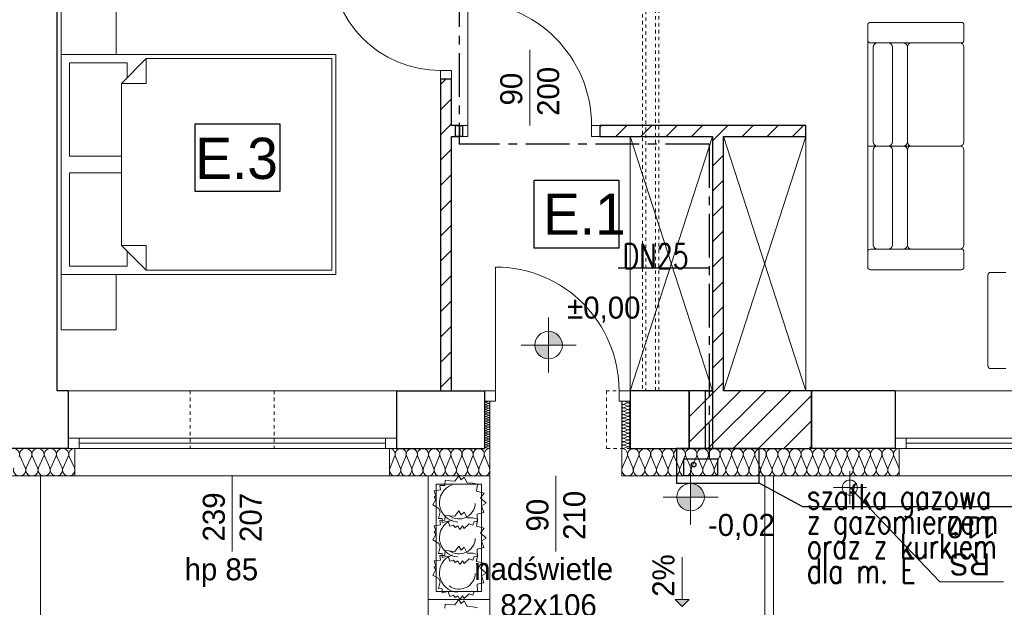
# Model space of a CAD drawing. Extents: x -220425 to -32551, y -64521 to 77206.
# Tile 19 of 59: x -181694 to -174528, y -11171 to -6896. Entities that reach past the tile are written whole.
import ezdxf
from ezdxf.lldxf.tags import DXFTag

# ---------------------------------------------------------------- set-up
doc = ezdxf.new("R2010")
doc.units = 0
doc.header["$MEASUREMENT"] = 0
doc.linetypes.add('Hidden Line', pattern=[50, 25, -25])
doc.linetypes.add('MITTE', pattern=[50.8, 31.75, -6.35, 6.35, -6.35])
for name, color, linetype in [('#op-kan-san', 3, 'Continuous'), ('#opisy', 252, 'Continuous'), ('_MK_opis gazu', 3, 'Continuous'), ('Drzwi ArchiCAD', 7, 'Continuous'), ('gaz', 2, 'Continuous')]:
    doc.layers.add(name, color=color, linetype=linetype)
for name, color, linetype, lineweight, true_color in [('Arch drzwi_Nr_Pióra__4', 7, 'Continuous', 9, 0x029e21), ('Arch ocieplenie_Nr_Pióra__22', 7, 'Continuous', 9, 0x7f7f7f), ('Arch okna_Nr_Pióra__4', 7, 'Continuous', 9, 0x029e21), ('Arch wyposarzenie_Nr_Pióra__4', 7, 'Continuous', 9, 0x029e21), ('Arch wyposazenie_Nr_Pióra__9', 7, 'Continuous', 13, 0x3dad99)]:
    doc.layers.add(name, color=color, linetype=linetype, lineweight=lineweight, true_color=true_color)
for name, color, linetype, lineweight in [('Arch opisy_Nr_Pióra__21', 7, 'Continuous', 9), ('Arch rynny_Nr_Pióra__21', 7, 'Continuous', 9), ('Arch schody_Nr_Pióra__21', 7, 'Continuous', 9), ('arch spadki_Nr_Pióra__21', 7, 'Continuous', 9), ('Arch wyburzenia_Nr_Pióra__46', 5, 'Continuous', 13), ('Arch ściany nośne_Nr_Pióra__21', 7, 'Continuous', 9), ('Arch ściany nośne_Nr_Pióra__27', 7, 'Continuous', 30), ('Drzwi ArchiCAD_Nr_Pióra__27', 7, 'Continuous', 30), ('Drzwi ArchiCAD_Nr_Pióra__5', 7, 'Continuous', 13), ('INWENT RZĘDNE_Nr_Pióra__21', 7, 'Continuous', 9), ('INWENT.ŚCIANY_Nr_Pióra__1', 7, 'Continuous', 25), ('INWENT.ŚCIANY_Nr_Pióra__101', 8, 'Continuous', 13), ('IS_Zimna_woda', 5, 'SOLID', 30)]:
    doc.layers.add(name, color=color, linetype=linetype, lineweight=lineweight)
doc.styles.add('GENERATED_STYLE_2', font='txt')
doc.styles.add('GENERATED_STYLE_4', font='txt')
doc.styles.add('GENERATED_STYLE_6', font='txt')
doc.styles.add('ROMANS', font='romans.shx', dxfattribs={"width": 0.85, "height": 0.11})
tags = doc.linetypes.add('SOLID', pattern=[10, 10, 0]).pattern_tags.tags
tags[6:7] = [DXFTag(74, 4), DXFTag(75, 0), DXFTag(340, '0'), DXFTag(46, 0.0), DXFTag(50, 0.0), DXFTag(44, 0.0), DXFTag(45, 0.0)]
tags[4:5] = [DXFTag(74, 4), DXFTag(75, 0), DXFTag(340, '0'), DXFTag(46, 0.0), DXFTag(50, 0.0), DXFTag(44, 0.0), DXFTag(45, 0.0)]
pattern_1 = [(45, (197252.38, 10015.15), (-91.92388, 91.92388), [])]

# ---------------------------------------------------------------- blocks, each defined once
blk = doc.blocks.new('A$C68B6B573')
at = {"layer": 'Arch schody_Nr_Pióra__21', "linetype": 'Continuous'}
blk.add_hatch(color=252, dxfattribs=at).paths.add_polyline_path([(20379.3, -1150), (20329.3, -1100), (20429.3, -1100)], flags=0)
at = {"layer": 'Arch ściany nośne_Nr_Pióra__21', "linetype": 'Continuous'}
h = blk.add_hatch(dxfattribs=at)
h.set_pattern_fill('Common_Brick', color=252, style=0, pattern_type=2)
h.set_pattern_definition(pattern_1)
h.paths.add_polyline_path([(18620, 2690), (18620, 420), (18700, 420), (18700, 2690)], flags=0)
h = blk.add_hatch(dxfattribs=at)
h.set_pattern_fill('Common_Brick', color=252, style=0, pattern_type=2)
h.set_pattern_definition(pattern_1)
h.paths.add_polyline_path([(18700, 2270), (18760, 2270), (18760, 2350), (18700, 2350)], flags=0)
h = blk.add_hatch(dxfattribs=at)
h.set_pattern_fill('Common_Brick', color=252, style=0, pattern_type=2)
h.set_pattern_definition(pattern_1)
h.paths.add_polyline_path([(21280, 2350), (19780, 2350), (19780, 2270), (21280, 2270)], flags=0)
h = blk.add_hatch(dxfattribs=at)
h.set_pattern_fill('Common_Brick', color=252, style=0, pattern_type=2)
h.set_pattern_definition(pattern_1)
h.paths.add_polyline_path([(20680, 420), (20680, 2270), (20600, 2270), (20600, 420)], flags=0)
h = blk.add_hatch(dxfattribs=at)
h.set_pattern_fill('Common_Brick', color=252, style=0, pattern_type=2)
h.set_pattern_definition(pattern_1)
h.paths.add_polyline_path([(21320, 420), (20430, 420), (20430, 0), (21320, 0)], flags=0)
at = {"layer": 'INWENT RZĘDNE_Nr_Pióra__21', "linetype": 'Continuous'}
for points in [[(19407.5, 752.2), (19507.5, 752.2), (19499.9, 790.5), (19478.3, 822.9), (19445.8, 844.6), (19407.5, 852.2)], [(19407.5, 752.2), (19307.5, 752.2), (19315.2, 713.9), (19336.8, 681.5), (19369.3, 659.8), (19407.5, 652.2)], [(20440.9, -354.5), (20540.9, -354.5), (20533.3, -316.2), (20511.6, -283.8), (20479.2, -262.1), (20440.9, -254.5)], [(20440.9, -354.5), (20340.9, -354.5), (20348.5, -392.8), (20370.2, -425.2), (20402.6, -446.9), (20440.9, -454.5)]]:
    blk.add_hatch(color=252, dxfattribs=at).paths.add_polyline_path(points, flags=0)
at = {"color": 252}
for p, q in [((16835, 1868.5), (16835, 2362.6)), ((16835, 2362.6), (17450.6, 2362.6)), ((17450.6, 2362.6), (17450.6, 1868.5)), ((19302, 1457.3), (19302, 1951.5)), ((19302, 1951.5), (19917.6, 1951.5)), ((19917.6, 1951.5), (19917.6, 1457.3)), ((17450.6, 1868.5), (16835, 1868.5)), ((19917.6, 1457.3), (19302, 1457.3))]:
    blk.add_line(p, q, dxfattribs=at)
at = {"layer": 'Arch ocieplenie_Nr_Pióra__22', "color": 252, "linetype": 'Continuous'}
for p, q in [((18968.1, 344.3), (18951.9, 337.1)), ((18951.9, 335.7), (18968.1, 328.5)), ((18968.1, 327), (18951.9, 319.8)), ((18951.9, 318.4), (18968.1, 311.2)), ((18968.1, 309.8), (18951.9, 302.6)), ((18951.9, 301.2), (18968.1, 294)), ((18968.1, 292.5), (18951.9, 285.3)), ((19957.9, 344), (19982.1, 333.7)), ((19982.1, 331.6), (19957.9, 321.4)), ((19957.9, 319.3), (19982.1, 309.1)), ((19982.1, 307), (19957.9, 296.8)), ((19957.9, 294.7), (19982.1, 284.4)), ((18951.9, 283.9), (18968.1, 276.7)), ((18968.1, 275.3), (18951.9, 268.1)), ((18951.9, 266.7), (18968.1, 259.5)), ((18968.1, 258), (18951.9, 250.9)), ((18951.9, 249.4), (18968.1, 242.2)), ((18968.1, 240.8), (18951.9, 233.6)), ((18951.9, 232.2), (18968.1, 225)), ((18968.1, 223.5), (18951.9, 216.4)), ((19982.1, 282.4), (19957.9, 272.1)), ((19957.9, 270), (19982.1, 259.8)), ((19982.1, 257.7), (19957.9, 247.5)), ((19957.9, 245.4), (19982.1, 235.1)), ((19982.1, 233.1), (19957.9, 222.8)), ((19957.9, 220.8), (19982.1, 210.5)), ((18951.9, 214.9), (18968.1, 207.7)), ((18968.1, 206.3), (18951.9, 199.1)), ((18951.9, 197.7), (18968.1, 190.5)), ((18968.1, 189), (18951.9, 181.9)), ((18951.9, 180.4), (18968.1, 173.2)), ((18968.1, 171.8), (18951.9, 164.6)), ((18951.9, 163.2), (18968.1, 156)), ((18968.1, 154.5), (18951.9, 147.4)), ((18951.9, 145.9), (18968.1, 138.7)), ((19982.1, 208.4), (19957.9, 198.2)), ((19957.9, 196.1), (19982.1, 185.9)), ((19982.1, 183.8), (19957.9, 173.5)), ((19957.9, 171.5), (19982.1, 161.2)), ((19982.1, 159.1), (19957.9, 148.9)), ((19957.9, 146.8), (19982.1, 136.6)), ((18968.1, 137.3), (18951.9, 130.1)), ((18951.9, 128.7), (18968.1, 121.5)), ((18968.1, 120), (18951.9, 112.9)), ((18951.9, 111.4), (18968.1, 104.2)), ((18968.1, 102.8), (18951.9, 95.6)), ((18951.9, 94.2), (18968.1, 87)), ((18968.1, 85.5), (18951.9, 78.4)), ((18951.9, 76.9), (18968.1, 69.7)), ((19982.1, 134.5), (19957.9, 124.3)), ((19957.9, 122.2), (19982.1, 111.9)), ((19982.1, 109.9), (19957.9, 99.6)), ((19957.9, 97.5), (19982.1, 87.3)), ((19982.1, 85.2), (19957.9, 75)), ((19957.9, 72.9), (19982.1, 62.6)), ((18968.1, 68.3), (18951.9, 61.1)), ((18951.9, 59.7), (18968.1, 52.5)), ((18968.1, 51), (18951.9, 43.9)), ((18951.9, 42.4), (18968.1, 35.2)), ((18968.1, 33.8), (18951.9, 26.6)), ((18951.9, 25.2), (18968.1, 18)), ((18968.1, 16.5), (18951.9, 9.4)), ((18951.9, 7.9), (18968.1, 0.7)), ((19982.1, 60.6), (19957.9, 50.3)), ((19957.9, 48.3), (19982.1, 38)), ((19982.1, 35.9), (19957.9, 25.7)), ((19957.9, 23.6), (19982.1, 13.4)), ((19982.1, 11.3), (19957.9, 1)), ((15561.6, -59.6), (15598.7, -140.4)), ((15606.3, -140.4), (15643.4, -59.6)), ((15650.9, -59.6), (15688.1, -140.4)), ((15695.6, -140.4), (15732.8, -59.6)), ((15740.3, -59.6), (15777.5, -140.4)), ((15785, -140.4), (15822.2, -59.6)), ((15829.7, -59.6), (15866.9, -140.4)), ((15874.4, -140.4), (15911.6, -59.6)), ((15919.1, -59.6), (15956.2, -140.4)), ((18253.4, -140.4), (18287.1, -59.6)), ((18294, -59.6), (18327.7, -140.4)), ((18334.5, -140.4), (18368.3, -59.6)), ((18375.1, -59.6), (18408.8, -140.4)), ((18415.6, -140.4), (18449.4, -59.6)), ((18456.2, -59.6), (18489.9, -140.4)), ((18496.7, -140.4), (18530.5, -59.6)), ((18537.3, -59.6), (18571, -140.4)), ((18577.9, -140.4), (18611.6, -59.6)), ((18618.4, -59.6), (18652.1, -140.4)), ((18659, -140.4), (18692.7, -59.6)), ((18699.5, -59.6), (18733.3, -140.4)), ((18740.1, -140.4), (18773.8, -59.6)), ((18780.6, -59.6), (18814.4, -140.4)), ((18821.2, -140.4), (18854.9, -59.6)), ((18861.7, -59.6), (18895.5, -140.4)), ((18902.3, -140.4), (18936, -59.6)), ((18942.8, -59.6), (18976.6, -140.4)), ((19943.5, -140.4), (19978.5, -59.6)), ((19985.6, -59.6), (20020.6, -140.4)), ((20027.7, -140.4), (20062.7, -59.6)), ((20069.8, -59.6), (20104.8, -140.4)), ((20111.9, -140.4), (20146.9, -59.6)), ((20154, -59.6), (20189, -140.4)), ((20196, -140.4), (20231, -59.6)), ((20238.1, -59.6), (20273.1, -140.4)), ((20280.2, -140.4), (20315.2, -59.6)), ((20322.3, -59.6), (20357.3, -140.4)), ((20364.4, -140.4), (20399.4, -59.6)), ((20406.5, -59.6), (20441.5, -140.4)), ((20448.5, -140.4), (20483.5, -59.6)), ((20490.6, -59.6), (20525.6, -140.4)), ((20532.7, -140.4), (20567.7, -59.6)), ((20574.8, -59.6), (20609.8, -140.4)), ((20616.9, -140.4), (20651.9, -59.6)), ((20659, -59.6), (20694, -140.4)), ((20701, -140.4), (20736, -59.6)), ((20743.1, -59.6), (20778.1, -140.4)), ((20785.2, -140.4), (20820.2, -59.6)), ((20827.3, -59.6), (20862.3, -140.4)), ((20869.4, -140.4), (20904.4, -59.6)), ((20911.5, -59.6), (20946.5, -140.4)), ((20953.5, -140.4), (20988.5, -59.6)), ((20995.6, -59.6), (21030.6, -140.4)), ((21037.7, -140.4), (21072.7, -59.6)), ((21079.8, -59.6), (21114.8, -140.4)), ((21121.9, -140.4), (21156.9, -59.6)), ((21164, -59.6), (21199, -140.4)), ((21206, -140.4), (21241, -59.6)), ((21248.1, -59.6), (21283.1, -140.4)), ((21290.2, -140.4), (21325.2, -59.6)), ((21332.3, -59.6), (21367.3, -140.4)), ((21374.4, -140.4), (21409.4, -59.6)), ((21416.5, -59.6), (21451.5, -140.4)), ((21458.5, -140.4), (21493.5, -59.6)), ((21500.6, -59.6), (21535.6, -140.4)), ((21542.7, -140.4), (21577.7, -59.6)), ((21584.8, -59.6), (21619.8, -140.4)), ((21626.9, -140.4), (21661.9, -59.6)), ((21669, -59.6), (21704, -140.4)), ((21711, -140.4), (21746, -59.6)), ((21753.1, -59.6), (21788.1, -140.4)), ((21795.2, -140.4), (21830.2, -59.6)), ((21837.3, -59.6), (21872.3, -140.4)), ((21879.4, -140.4), (21914.4, -59.6)), ((21921.5, -59.6), (21956.5, -140.4))]:
    blk.add_line(p, q, dxfattribs=at)
for centre, major_axis, ratio, start_param, end_param in [((18948.5, 327.8), (0, -8.62), 0.98635, 2.7288, 6.695979), ((18948.5, 310.5), (0, -8.62), 0.98635, 2.7288, 6.695979), ((18948.5, 293.3), (0, -8.62), 0.98635, 2.7288, 6.695979), ((18948.5, 345), (0, -8.62), 0.98635, 4.712389, 6.695979), ((18971.5, 336.4), (0, -8.62), 0.98635, 5.870392, 9.837571), ((18971.5, 319.1), (0, -8.62), 0.98635, 5.870392, 9.837571), ((18971.5, 301.9), (0, -8.62), 0.98635, 5.870392, 9.837571), ((18971.5, 284.6), (0, -8.62), 0.98635, 5.870392, 9.837571), ((19952.8, 332.7), (12.8, 0), 0.965572, 1.158003, 5.125183), ((19952.8, 308), (12.8, 0), 0.965572, 1.158003, 5.125183), ((19952.8, 283.4), (12.8, 0), 0.965572, 1.158003, 5.125183), ((19987.2, 345), (12.8, 0), 0.965572, 4.299596, 6.283185), ((19987.2, 320.4), (12.8, 0), 0.965572, 4.299595, 8.266774), ((19987.2, 295.7), (12.8, 0), 0.965572, 4.299595, 8.266774), ((18948.5, 276), (0, -8.62), 0.98635, 2.7288, 6.695979), ((18948.5, 258.8), (0, -8.62), 0.98635, 2.7288, 6.695979), ((18948.5, 241.5), (0, -8.62), 0.98635, 2.7288, 6.695979), ((18948.5, 224.3), (0, -8.62), 0.98635, 2.7288, 6.695979), ((18948.5, 207), (0, -8.62), 0.98635, 2.7288, 6.695979), ((18971.5, 267.4), (0, -8.62), 0.98635, 5.870392, 9.837571), ((18971.5, 250.1), (0, -8.62), 0.98635, 5.870392, 9.837571), ((18971.5, 232.9), (0, -8.62), 0.98635, 5.870392, 9.837571), ((18971.5, 215.6), (0, -8.62), 0.98635, 5.870392, 9.837571), ((19952.8, 258.8), (12.8, 0), 0.965572, 1.158003, 5.125183), ((19952.8, 234.1), (12.8, 0), 0.965572, 1.158003, 5.125183), ((19952.8, 209.5), (12.8, 0), 0.965572, 1.158003, 5.125183), ((19987.2, 271.1), (12.8, 0), 0.965572, 4.299595, 8.266774), ((19987.2, 246.4), (12.8, 0), 0.965572, 4.299595, 8.266774), ((19987.2, 221.8), (12.8, 0), 0.965572, 4.299595, 8.266774), ((18948.5, 189.8), (0, -8.62), 0.98635, 2.7288, 6.695979), ((18948.5, 172.5), (0, -8.62), 0.98635, 2.7288, 6.695979), ((18948.5, 155.3), (0, -8.62), 0.98635, 2.7288, 6.695979), ((18948.5, 138), (0, -8.62), 0.98635, 2.7288, 6.695979), ((18971.5, 198.4), (0, -8.62), 0.98635, 5.870392, 9.837571), ((18971.5, 181.1), (0, -8.62), 0.98635, 5.870392, 9.837571), ((18971.5, 163.9), (0, -8.62), 0.98635, 5.870392, 9.837571), ((18971.5, 146.6), (0, -8.62), 0.98635, 5.870392, 9.837571), ((19952.8, 184.8), (12.8, 0), 0.965572, 1.158003, 5.125183), ((19952.8, 160.2), (12.8, 0), 0.965572, 1.158003, 5.125183), ((19952.8, 135.5), (12.8, 0), 0.965572, 1.158003, 5.125183), ((19987.2, 197.1), (12.8, 0), 0.965572, 4.299595, 8.266774), ((19987.2, 172.5), (12.8, 0), 0.965572, 4.299595, 8.266774), ((19987.2, 147.9), (12.8, 0), 0.965572, 4.299595, 8.266774), ((18948.5, 120.8), (0, -8.62), 0.98635, 2.7288, 6.695979), ((18948.5, 103.5), (0, -8.62), 0.98635, 2.7288, 6.695979), ((18948.5, 86.3), (0, -8.62), 0.98635, 2.7288, 6.695979), ((18948.5, 69), (0, -8.62), 0.98635, 2.7288, 6.695979), ((18971.5, 129.4), (0, -8.62), 0.98635, 5.870392, 9.837571), ((18971.5, 112.1), (0, -8.62), 0.98635, 5.870392, 9.837571), ((18971.5, 94.9), (0, -8.62), 0.98635, 5.870392, 9.837571), ((18971.5, 77.6), (0, -8.62), 0.98635, 5.870392, 9.837571), ((19952.8, 110.9), (12.8, 0), 0.965572, 1.158003, 5.125183), ((19952.8, 86.3), (12.8, 0), 0.965572, 1.158003, 5.125183), ((19952.8, 61.6), (12.8, 0), 0.965572, 1.158003, 5.125183), ((19987.2, 123.2), (12.8, 0), 0.965572, 4.299595, 8.266774), ((19987.2, 98.6), (12.8, 0), 0.965572, 4.299595, 8.266774), ((19987.2, 73.9), (12.8, 0), 0.965572, 4.299595, 8.266774), ((15513.1, -42.5), (44.7, 0), 0.951846, 5.870392, 9.837571), ((15602.5, -42.5), (44.7, 0), 0.951846, 5.870392, 9.837571), ((15691.9, -42.5), (44.7, 0), 0.951846, 5.870392, 9.837571), ((15781.2, -42.5), (44.7, 0), 0.951846, 5.870392, 9.837571), ((15870.6, -42.5), (44.7, 0), 0.951846, 5.870392, 9.837571), ((18250, -42.5), (0, 42.5), 0.953449, 4.299596, 6.283185), ((18331.1, -42.5), (0, 42.5), 0.953449, 4.299595, 8.266774), ((18412.2, -42.5), (0, 42.5), 0.953449, 4.299595, 8.266774), ((18493.3, -42.5), (0, 42.5), 0.953449, 4.299595, 8.266774), ((18574.4, -42.5), (0, 42.5), 0.953449, 4.299595, 8.266774), ((18655.6, -42.5), (0, 42.5), 0.953449, 4.299595, 8.266774), ((18736.7, -42.5), (0, 42.5), 0.953449, 4.299595, 8.266774), ((18817.8, -42.5), (0, 42.5), 0.953449, 4.299595, 8.266774), ((18898.9, -42.5), (0, 42.5), 0.953449, 4.299595, 8.266774), ((18948.5, 51.8), (0, -8.62), 0.98635, 2.7288, 6.695979), ((18948.5, 34.5), (0, -8.62), 0.98635, 2.7288, 6.695979), ((18948.5, 17.3), (0, -8.62), 0.98635, 2.7288, 6.695979), ((18948.5, 0), (0, -8.62), 0.98635, 2.7288, 4.712389), ((18971.5, 60.4), (0, -8.62), 0.98635, 5.870392, 9.837571), ((18971.5, 43.1), (0, -8.62), 0.98635, 5.870392, 9.837571), ((18971.5, 25.9), (0, -8.62), 0.98635, 5.870392, 9.837571), ((18971.5, 8.6), (0, -8.62), 0.98635, 5.870392, 9.837571), ((19952.8, 37), (12.8, 0), 0.965572, 1.158003, 5.125183), ((19952.8, 12.3), (12.8, 0), 0.965572, 1.158003, 5.125183), ((19940, -42.5), (0, 42.5), 0.989367, 4.299596, 6.283185), ((20024.2, -42.5), (0, 42.5), 0.989367, 4.299595, 8.266774), ((19987.2, 49.3), (12.8, 0), 0.965572, 4.299595, 8.266774), ((19987.2, 24.6), (12.8, 0), 0.965572, 4.299595, 8.266774), ((19987.2, 0), (12.8, 0), 0.965572, 0, 1.983589), ((20108.3, -42.5), (0, 42.5), 0.989367, 4.299595, 8.266774), ((20192.5, -42.5), (0, 42.5), 0.989367, 4.299595, 8.266774), ((20276.7, -42.5), (0, 42.5), 0.989367, 4.299595, 8.266774), ((20360.8, -42.5), (0, 42.5), 0.989367, 4.299595, 8.266774), ((20445, -42.5), (0, 42.5), 0.989367, 4.299595, 8.266774), ((20529.2, -42.5), (0, 42.5), 0.989367, 4.299595, 8.266774), ((20613.3, -42.5), (0, 42.5), 0.989367, 4.299595, 8.266774), ((20697.5, -42.5), (0, 42.5), 0.989367, 4.299595, 8.266774), ((20781.7, -42.5), (0, 42.5), 0.989367, 4.299595, 8.266774), ((20865.8, -42.5), (0, 42.5), 0.989367, 4.299595, 8.266774), ((20950, -42.5), (0, 42.5), 0.989367, 4.299595, 8.266774), ((21034.2, -42.5), (0, 42.5), 0.989367, 4.299595, 8.266774), ((21118.3, -42.5), (0, 42.5), 0.989367, 4.299595, 8.266774), ((21202.5, -42.5), (0, 42.5), 0.989367, 4.299595, 8.266774), ((21286.7, -42.5), (0, 42.5), 0.989367, 4.299595, 8.266774), ((21370.8, -42.5), (0, 42.5), 0.989367, 4.299595, 8.266774), ((21455, -42.5), (0, 42.5), 0.989367, 4.299595, 8.266774), ((21539.2, -42.5), (0, 42.5), 0.989367, 4.299595, 8.266774), ((21623.3, -42.5), (0, 42.5), 0.989367, 4.299595, 8.266774), ((21707.5, -42.5), (0, 42.5), 0.989367, 4.299595, 8.266774), ((21791.7, -42.5), (0, 42.5), 0.989367, 4.299595, 8.266774), ((21875.8, -42.5), (0, 42.5), 0.989367, 4.299595, 8.266774), ((15960, -42.5), (44.7, 0), 0.951846, 1.570796, 3.554385), ((18980, -42.5), (0, 42.5), 0.953449, 0, 1.983589), ((21960, -42.5), (0, 42.5), 0.989367, 0, 1.983589), ((15557.8, -157.5), (44.7, 0), 0.951846, 2.728799, 6.695979), ((15647.2, -157.5), (44.7, 0), 0.951846, 2.728799, 6.695979), ((15736.6, -157.5), (44.7, 0), 0.951846, 2.728799, 6.695979), ((15825.9, -157.5), (44.7, 0), 0.951846, 2.728799, 6.695979), ((15915.3, -157.5), (44.7, 0), 0.951846, 2.728799, 6.695979), ((18290.6, -157.5), (0, 42.5), 0.953449, 1.158003, 5.125183), ((18371.7, -157.5), (0, 42.5), 0.953449, 1.158003, 5.125183), ((18452.8, -157.5), (0, 42.5), 0.953449, 1.158003, 5.125183), ((18533.9, -157.5), (0, 42.5), 0.953449, 1.158003, 5.125183), ((18615, -157.5), (0, 42.5), 0.953449, 1.158003, 5.125183), ((18696.1, -157.5), (0, 42.5), 0.953449, 1.158003, 5.125183), ((18777.2, -157.5), (0, 42.5), 0.953449, 1.158003, 5.125183), ((18858.3, -157.5), (0, 42.5), 0.953449, 1.158003, 5.125183), ((18939.4, -157.5), (0, 42.5), 0.953449, 1.158003, 5.125183), ((19982.1, -157.5), (0, 42.5), 0.989367, 1.158003, 5.125183), ((20066.2, -157.5), (0, 42.5), 0.989367, 1.158003, 5.125183), ((20150.4, -157.5), (0, 42.5), 0.989367, 1.158003, 5.125183), ((20234.6, -157.5), (0, 42.5), 0.989367, 1.158003, 5.125183), ((20318.7, -157.5), (0, 42.5), 0.989367, 1.158003, 5.125183), ((20402.9, -157.5), (0, 42.5), 0.989367, 1.158003, 5.125183), ((20487.1, -157.5), (0, 42.5), 0.989367, 1.158003, 5.125183), ((20571.2, -157.5), (0, 42.5), 0.989367, 1.158003, 5.125183), ((20655.4, -157.5), (0, 42.5), 0.989367, 1.158003, 5.125183), ((20739.6, -157.5), (0, 42.5), 0.989367, 1.158003, 5.125183), ((20823.7, -157.5), (0, 42.5), 0.989367, 1.158003, 5.125183), ((20907.9, -157.5), (0, 42.5), 0.989367, 1.158003, 5.125183), ((20992.1, -157.5), (0, 42.5), 0.989367, 1.158003, 5.125183), ((21076.2, -157.5), (0, 42.5), 0.989367, 1.158003, 5.125183), ((21160.4, -157.5), (0, 42.5), 0.989367, 1.158003, 5.125183), ((21244.6, -157.5), (0, 42.5), 0.989367, 1.158003, 5.125183), ((21328.7, -157.5), (0, 42.5), 0.989367, 1.158003, 5.125183), ((21412.9, -157.5), (0, 42.5), 0.989367, 1.158003, 5.125183), ((21497.1, -157.5), (0, 42.5), 0.989367, 1.158003, 5.125183), ((21581.2, -157.5), (0, 42.5), 0.989367, 1.158003, 5.125183), ((21665.4, -157.5), (0, 42.5), 0.989367, 1.158003, 5.125183), ((21749.6, -157.5), (0, 42.5), 0.989367, 1.158003, 5.125183), ((21833.7, -157.5), (0, 42.5), 0.989367, 1.158003, 5.125183), ((21917.9, -157.5), (0, 42.5), 0.989367, 1.158003, 5.125183)]:
    blk.add_ellipse(centre, major_axis=major_axis, ratio=ratio, start_param=start_param, end_param=end_param, dxfattribs=at)
at = {"layer": 'Arch okna_Nr_Pióra__4', "color": 252, "linetype": 'Continuous'}
for p, q in [((19270, 2350), (19270, 2900)), ((19020, 420), (19020, 1320)), ((15910, 420), (18300, 420)), ((18940, 420), (19020, 420)), ((19020, 420), (19020, 345)), ((19920, 420), (20000, 420)), ((19920, 420), (19920, 345)), ((21910, 420), (24330, 420)), ((18940, 345), (19020, 345)), ((19920, 345), (20000, 345)), ((15910, 75), (18300, 75)), ((15990, 75), (15990, 0)), ((18220, 75), (18220, 0)), ((21930, 75), (24310, 75)), ((22010, 75), (22010, 0)), ((15910, 0), (18300, 0)), ((15990, 37.5), (18220, 37.5)), ((21930, 0), (24310, 0)), ((22010, 37.5), (24210, 37.5)), ((15960, -200), (18250, -200)), ((17105, -200), (17105, -750)), ((19460, -200), (19460, -750)), ((21960, -200), (24280, -200))]:
    blk.add_line(p, q, dxfattribs=at)
blk.add_arc((19020, 420), 900, 0, 90, dxfattribs=at)
at = {"layer": 'Arch opisy_Nr_Pióra__21', "color": 252, "linetype": 'Continuous'}
for p, q in [((16835, 1868.5), (16835, 2362.6)), ((16835, 2362.6), (17450.6, 2362.6)), ((17450.6, 2362.6), (17450.6, 1868.5)), ((19302, 1457.3), (19302, 1951.5)), ((19302, 1951.5), (19917.6, 1951.5)), ((19917.6, 1951.5), (19917.6, 1457.3)), ((17450.6, 1868.5), (16835, 1868.5)), ((19917.6, 1457.3), (19302, 1457.3))]:
    blk.add_line(p, q, dxfattribs=at)
at = {"layer": 'Arch rynny_Nr_Pióra__21', "color": 252, "linetype": 'Continuous'}
for p, q in [((21600, -165), (21600, -405)), ((21720, -285), (21480, -285)), ((22255.2, -971.4), (21600, -285)), ((22717.9, -971.4), (22255.2, -971.4))]:
    blk.add_line(p, q, dxfattribs=at)
blk.add_circle((21600, -285), 55, dxfattribs=at)
at = {"layer": 'Arch schody_Nr_Pióra__21', "color": 252, "linetype": 'Continuous'}
for p, q in [((15710, -200), (15710, -7650)), ((18980, -200), (18530, -200)), ((18530, -200), (18530, -1100)), ((18980, -1100), (18980, -200)), ((20980, -200), (20980, -2900)), ((21045, -200), (21045, -2900)), ((18590, -260), (18590, -1040)), ((18920, -260), (18590, -260)), ((18920, -1040), (18920, -260)), ((20379.3, -790), (20379.3, -1100)), ((18590, -1040), (18920, -1040)), ((18980, -1100), (18530, -1100)), ((18980, -1100), (18530, -1100)), ((18530, -1100), (18530, -2000)), ((18980, -2000), (18980, -1100)), ((20329.3, -1100), (20429.3, -1100)), ((20379.3, -1150), (20329.3, -1100)), ((20379.3, -1150), (20429.3, -1100))]:
    blk.add_line(p, q, dxfattribs=at)
at = {"layer": 'Arch wyburzenia_Nr_Pióra__46', "color": 252, "linetype": 'Continuous'}
for p, q in [((18980, -200), (18980, 345)), ((19940, 345), (19940, -200)), ((15960, -200), (15960, 0)), ((18250, 0), (18250, -200)), ((21960, -200), (21960, 0)), ((15245, -200), (15960, -200)), ((18250, -200), (18980, -200)), ((19940, -200), (21960, -200))]:
    blk.add_line(p, q, dxfattribs=at)
at = {"layer": 'Arch wyposarzenie_Nr_Pióra__4', "color": 252, "linetype": 'Continuous'}
for p, q in [((18726, -238.2), (18753.8, -200)), ((18753.8, -200), (18770.6, -228.3)), ((18770.6, -228.3), (18794.1, -208.8)), ((18794.1, -208.8), (18815.6, -250.3)), ((18615.2, -268.8), (18651.4, -268.5)), ((18620.2, -302), (18615.2, -268.8)), ((18651.4, -268.5), (18651.8, -261.6)), ((18651.8, -261.6), (18655.9, -232.4)), ((18655.9, -232.4), (18726, -238.2)), ((18815.6, -250.3), (18857, -251.6)), ((18857, -251.6), (18889.1, -260.3)), ((18889.1, -260.3), (18881.9, -311.4)), ((18575.1, -353.1), (18587.5, -345.5)), ((18587.8, -371.9), (18575.1, -353.1)), ((18575.6, -308), (18620.2, -302)), ((18587.5, -345.5), (18575.6, -308)), ((18881.9, -311.4), (18939.2, -324.8)), ((18939.2, -324.8), (18911.6, -359.4)), ((18564.1, -411), (18587.8, -371.9)), ((18608.8, -436.4), (18564.1, -411)), ((18911.6, -359.4), (18953.3, -397.6)), ((18953.3, -397.6), (18920, -416.8)), ((18920, -416.8), (18936.1, -466.7)), ((18605.1, -509.6), (18618.1, -460.7)), ((18618.1, -460.7), (18608.8, -436.4)), ((18651.8, -516.1), (18655.9, -486.9)), ((18655.9, -486.9), (18726, -492.6)), ((18726, -492.6), (18753.8, -454.5)), ((18753.8, -454.5), (18770.6, -482.8)), ((18770.6, -482.8), (18794.1, -463.3)), ((18794.1, -463.3), (18815.6, -504.8)), ((18936.1, -466.7), (18888.5, -477.3)), ((18888.5, -477.3), (18889.8, -533.8)), ((18575.6, -562.5), (18620.2, -556.5)), ((18587.5, -600), (18575.6, -562.5)), ((18633.8, -510.3), (18605.1, -509.6)), ((18615.2, -523.3), (18651.4, -523)), ((18620.2, -556.5), (18615.2, -523.3)), ((18633.2, -540), (18633.8, -510.3)), ((18677.4, -530.3), (18633.2, -540)), ((18651.4, -523), (18651.8, -516.1)), ((18689.3, -565.5), (18677.4, -530.3)), ((18715.8, -557.6), (18689.3, -565.5)), ((18726.9, -575.1), (18715.8, -557.6)), ((18747.2, -562.7), (18726.9, -575.1)), ((18762.7, -589.4), (18747.2, -562.7)), ((18780.8, -562.6), (18762.7, -589.4)), ((18793.8, -581.4), (18780.8, -562.6)), ((18829.9, -548), (18793.8, -581.4)), ((18815.6, -504.8), (18857, -506)), ((18856.7, -557.5), (18829.9, -548)), ((18866.6, -530.7), (18856.7, -557.5)), ((18857, -506), (18889.1, -514.8)), ((18889.8, -533.8), (18866.6, -530.7)), ((18889.1, -514.8), (18881.9, -565.9)), ((18881.9, -565.9), (18939.2, -579.3)), ((18564.1, -665.5), (18587.8, -626.3)), ((18575.1, -607.5), (18587.5, -600)), ((18587.8, -626.3), (18575.1, -607.5)), ((18939.2, -579.3), (18911.6, -613.9)), ((18911.6, -613.9), (18953.3, -652.1)), ((18608.8, -690.9), (18564.1, -665.5)), ((18605.1, -764), (18618.1, -715.2)), ((18618.1, -715.2), (18608.8, -690.9)), ((18726, -748.7), (18753.8, -710.6)), ((18753.8, -710.6), (18770.6, -738.9)), ((18953.3, -652.1), (18920, -671.3)), ((18920, -671.3), (18936.1, -721.2)), ((18633.8, -764.8), (18605.1, -764)), ((18615.2, -779.4), (18651.4, -779)), ((18620.2, -812.6), (18615.2, -779.4)), ((18633.2, -794.5), (18633.8, -764.8)), ((18677.4, -784.8), (18633.2, -794.5)), ((18651.4, -779), (18651.8, -772.1)), ((18651.8, -772.1), (18655.9, -743)), ((18655.9, -743), (18726, -748.7)), ((18689.3, -820), (18677.4, -784.8)), ((18770.6, -738.9), (18794.1, -719.4)), ((18794.1, -719.4), (18815.6, -760.8)), ((18815.6, -760.8), (18857, -762.1)), ((18866.6, -785.2), (18856.7, -811.9)), ((18857, -762.1), (18889.1, -770.9)), ((18889.8, -788.3), (18866.6, -785.2)), ((18889.1, -770.9), (18881.9, -822)), ((18936.1, -721.2), (18888.5, -731.8)), ((18888.5, -731.8), (18889.8, -788.3)), ((18575.1, -863.6), (18587.5, -856)), ((18575.6, -818.6), (18620.2, -812.6)), ((18587.5, -856), (18575.6, -818.6)), ((18715.8, -812), (18689.3, -820)), ((18726.9, -829.5), (18715.8, -812)), ((18747.2, -817.2), (18726.9, -829.5)), ((18762.7, -843.9), (18747.2, -817.2)), ((18780.8, -817.1), (18762.7, -843.9)), ((18793.8, -835.9), (18780.8, -817.1)), ((18829.9, -802.5), (18793.8, -835.9)), ((18856.7, -811.9), (18829.9, -802.5)), ((18881.9, -822), (18939.2, -835.4)), ((18939.2, -835.4), (18911.6, -870)), ((18564.1, -921.6), (18587.8, -882.4)), ((18608.8, -947), (18564.1, -921.6)), ((18587.8, -882.4), (18575.1, -863.6)), ((18911.6, -870), (18953.3, -908.2)), ((18953.3, -908.2), (18920, -927.4)), ((18920, -927.4), (18936.1, -977.3)), ((18605.1, -1020.1), (18618.1, -971.3)), ((18618.1, -971.3), (18608.8, -947)), ((18936.1, -977.3), (18888.5, -987.9)), ((18888.5, -987.9), (18889.8, -1044.4)), ((18633.8, -1020.8), (18605.1, -1020.1)), ((18633.2, -1050.6), (18633.8, -1020.8)), ((18677.4, -1040.8), (18633.2, -1050.6)), ((18689.3, -1076.1), (18677.4, -1040.8)), ((18715.8, -1068.1), (18689.3, -1076.1)), ((18726.9, -1085.6), (18715.8, -1068.1)), ((18747.2, -1073.3), (18726.9, -1085.6)), ((18762.7, -1100), (18747.2, -1073.3)), ((18780.8, -1073.1), (18762.7, -1100)), ((18793.8, -1091.9), (18780.8, -1073.1)), ((18829.9, -1058.6), (18793.8, -1091.9)), ((18856.7, -1068), (18829.9, -1058.6)), ((18866.6, -1041.3), (18856.7, -1068)), ((18889.8, -1044.4), (18866.6, -1041.3)), ((18651.8, -1161.6), (18655.9, -1132.4)), ((18655.9, -1132.4), (18726, -1138.2)), ((18726, -1138.2), (18753.8, -1100)), ((18753.8, -1100), (18770.6, -1128.3)), ((18770.6, -1128.3), (18794.1, -1108.8)), ((18794.1, -1108.8), (18815.6, -1150.3)), ((18815.6, -1150.3), (18857, -1151.6)), ((18857, -1151.6), (18889.1, -1160.3))]:
    blk.add_line(p, q, dxfattribs=at)
for centre, major_axis, start_param, end_param in [((18755, -395.5), (142.6, 0), 1.927535, 4.652962), ((18755, -395.5), (119.4, 0), 4.078423, 6.243896), ((18755, -650), (142.6, 0), 1.927535, 4.652962), ((18755, -650), (119.4, 0), 4.078423, 6.243896), ((18755, -906.1), (142.6, 0), 1.927535, 4.652962), ((18755, -906.1), (119.4, 0), 4.078423, 6.243896)]:
    blk.add_ellipse(centre, major_axis=major_axis, ratio=0.982005, start_param=start_param, end_param=end_param, dxfattribs=at)
at = {"layer": 'Arch wyposazenie_Nr_Pióra__9', "color": 252, "linetype": 'Continuous'}
for p, q in [((15860, 3270), (15860, 2866.2)), ((16260, 2866.2), (16260, 3270)), ((22410, 3100), (21750, 3100)), ((21730, 3080), (21730, 2970)), ((22430, 2970), (22430, 3080)), ((21730, 2970), (21730, 2200)), ((21750, 2950), (22410, 2950)), ((21800, 2950), (21988.7, 2950)), ((22400, 2950), (22048.7, 2950)), ((21770, 2230), (21770, 2920)), ((21910, 2920), (21910, 2230)), ((22018.7, 2920), (22018.7, 2230)), ((22018.7, 2920), (22018.7, 2230)), ((22430, 2230), (22430, 2920)), ((15860, 2866.2), (16260, 2866.2)), ((15860, 2866.2), (17860, 2866.2)), ((15860, 2866.2), (15860, 1266.2)), ((15920, 2806.2), (16340, 2806.2)), ((15920, 2126.2), (15920, 2806.2)), ((16300, 2656.2), (16480, 2836.2)), ((16340, 2806.2), (16340, 2696.2)), ((16480, 2836.2), (16480, 2656.2)), ((16480, 2836.2), (17830, 2836.2)), ((17830, 2836.2), (17830, 2066.2)), ((17860, 2866.2), (17860, 1266.2)), ((16340, 2696.2), (16300, 2656.2)), ((16300, 2656.2), (16300, 2126.2)), ((16300, 2066.2), (16300, 2656.2)), ((16300, 2656.2), (16480, 2656.2)), ((20000, 2270), (20600, 420)), ((20000, 420), (20600, 2270)), ((20000, 420), (20000, 2270)), ((21280, 420), (20680, 2270)), ((21280, 2270), (20680, 420)), ((21280, 420), (21280, 2270)), ((21730, 2200), (21800, 2200)), ((21730, 1430), (21730, 2200)), ((21730, 2200), (21800, 2200)), ((21770, 2170), (21770, 1480)), ((21988.7, 2200), (21800, 2200)), ((21988.7, 2200), (21800, 2200)), ((21910, 1480), (21910, 2170)), ((21988.7, 2200), (22048.7, 2200)), ((21988.7, 2200), (22048.7, 2200)), ((22018.7, 1480), (22018.7, 2170)), ((22018.7, 1480), (22018.7, 2170)), ((22048.7, 2200), (22400, 2200)), ((22048.7, 2200), (22400, 2200)), ((22430, 2170), (22430, 1480)), ((16300, 2126.2), (15920, 2126.2)), ((16300, 1476.2), (16300, 2066.2)), ((17830, 2066.2), (17830, 1296.2)), ((15920, 2006.2), (16300, 2006.2)), ((15920, 1326.2), (15920, 2006.2)), ((16300, 2006.2), (16300, 1476.2)), ((16300, 1476.2), (16340, 1436.2)), ((16480, 1296.2), (16300, 1476.2)), ((16300, 1476.2), (16480, 1476.2)), ((16340, 1436.2), (16340, 1326.2)), ((16480, 1296.2), (16480, 1476.2)), ((21750, 1450), (22410, 1450)), ((21800, 1450), (21988.7, 1450)), ((22400, 1450), (22048.7, 1450)), ((21730, 1320), (21730, 1430)), ((22430, 1430), (22430, 1320)), ((16340, 1326.2), (15920, 1326.2)), ((17830, 1296.2), (16480, 1296.2)), ((22410, 1300), (21750, 1300)), ((15860, 862.5), (15860, 1266.2)), ((15860, 1266.2), (16260, 1266.2)), ((17860, 1266.2), (15860, 1266.2)), ((16260, 1266.2), (16260, 862.5)), ((22605, 1261.2), (22605, 601.2)), ((22735, 1281.2), (22625, 1281.2)), ((16260, 862.5), (15860, 862.5)), ((22625, 581.2), (22735, 581.2))]:
    blk.add_line(p, q, dxfattribs=at)
for centre, radius, start, end in [((21750, 3080), 20, 90, 180), ((22410, 3080), 20, 0, 90), ((21750, 2970), 20, 180, 270), ((21800, 2920), 30, 90, 180), ((21880, 2920), 30, 0, 90), ((21988.7, 2920), 30, 0, 90), ((22048.7, 2920), 30, 90, 180), ((22400, 2920), 30, 0, 90), ((22410, 2970), 20, 270, 0), ((21800, 2230), 30, 180, 270), ((21880, 2230), 30, 270, 0), ((21988.7, 2230), 30, 270, 0), ((22048.7, 2230), 30, 180, 270), ((22400, 2230), 30, 270, 0), ((21800, 2170), 30, 90, 180), ((21880, 2170), 30, 0, 90), ((21988.7, 2170), 30, 0, 90), ((22048.7, 2170), 30, 90, 180), ((22400, 2170), 30, 0, 90), ((21750, 1430), 20, 90, 180), ((21800, 1480), 30, 180, 270), ((21880, 1480), 30, 270, 0), ((21988.7, 1480), 30, 270, 0), ((22048.7, 1480), 30, 180, 270), ((22400, 1480), 30, 270, 0), ((22410, 1430), 20, 0, 90), ((21750, 1320), 20, 180, 270), ((22410, 1320), 20, 270, 0), ((22625, 1261.2), 20, 90, 180), ((22625, 601.2), 20, 180, 270)]:
    blk.add_arc(centre, radius, start, end, dxfattribs=at)
at = {"layer": 'Arch ściany nośne_Nr_Pióra__27', "color": 252, "linetype": 'Continuous'}
for p, q in [((18620, 2690), (18620, 420)), ((18620, 2690), (18700, 2690)), ((18700, 2350), (18700, 2690)), ((18760, 2350), (18700, 2350)), ((18760, 2350), (18760, 2270)), ((21280, 2350), (19780, 2350)), ((19780, 2350), (19780, 2270)), ((21280, 2270), (21280, 2350)), ((18700, 420), (18700, 2270)), ((18700, 2270), (18760, 2270)), ((19780, 2270), (20600, 2270)), ((20600, 2270), (20600, 420)), ((20680, 420), (20680, 2270)), ((20680, 2270), (21280, 2270)), ((18620, 420), (18700, 420)), ((20430, 420), (20430, 0)), ((20600, 420), (20430, 420)), ((21320, 420), (20680, 420)), ((21320, 0), (21320, 420)), ((20430, 0), (21320, 0))]:
    blk.add_line(p, q, dxfattribs=at)
at = {"layer": 'Drzwi ArchiCAD_Nr_Pióra__27', "color": 252, "linetype": 'Continuous'}
for p, q in [((18620, 2690), (18700, 2690)), ((18760, 2350), (18760, 2270)), ((19780, 2350), (19780, 2270))]:
    blk.add_line(p, q, dxfattribs=at)
at = {"layer": 'Drzwi ArchiCAD_Nr_Pióra__5', "color": 252, "linetype": 'Continuous'}
for p, q in [((18820, 2350), (18820, 3250)), ((18620, 2750), (18620, 2690)), ((18700, 2750), (18620, 2750)), ((18700, 2690), (18700, 2750)), ((18620, 2690), (18700, 2690)), ((18760, 2270), (18760, 2350)), ((18760, 2350), (18820, 2350)), ((18820, 2350), (18820, 2270)), ((19720, 2350), (19780, 2350)), ((19720, 2270), (19720, 2350)), ((19780, 2350), (19780, 2270)), ((18820, 2270), (18760, 2270)), ((19780, 2270), (19720, 2270))]:
    blk.add_line(p, q, dxfattribs=at)
for centre, radius, start, end in [((18620, 3550), 800, 180, 270), ((18820, 2350), 900, 0, 90)]:
    blk.add_arc(centre, radius, start, end, dxfattribs=at)
at = {"layer": 'INWENT RZĘDNE_Nr_Pióra__21', "color": 252, "linetype": 'Continuous'}
for p, q in [((19407.5, 552.2), (19407.5, 952.2)), ((19207.5, 752.2), (19607.5, 752.2)), ((20440.9, -554.5), (20440.9, -154.5)), ((20240.9, -354.5), (20640.9, -354.5))]:
    blk.add_line(p, q, dxfattribs=at)
for centre in [(19407.5, 752.2), (20440.9, -354.5)]:
    blk.add_circle(centre, 100, dxfattribs=at)
at = {"layer": 'INWENT.ŚCIANY_Nr_Pióra__1', "color": 252, "linetype": 'Continuous'}
for p, q in [((15830, 420), (15830, 6070)), ((15910, 420), (15830, 420)), ((15910, 420), (15910, 0)), ((18300, 420), (18940, 420)), ((18300, 420), (18300, 0)), ((18940, 420), (18940, 0)), ((20430, 420), (20000, 420)), ((20000, 420), (20000, 0)), ((20430, 0), (20430, 420)), ((21320, 420), (21320, 0)), ((21930, 420), (21320, 420)), ((21930, 420), (21930, 0)), ((15910, 0), (15310, 0)), ((18300, 0), (18940, 0)), ((20000, 0), (20430, 0)), ((21930, 0), (21320, 0))]:
    blk.add_line(p, q, dxfattribs=at)
at = {"layer": 'INWENT.ŚCIANY_Nr_Pióra__101', "color": 252, "linetype": 'Hidden Line'}
for p, q in [((20115, 4035), (20115, 420)), ((20185, 420), (20185, 4035)), ((20090, 4010), (20090, 420)), ((20210, 420), (20210, 4010)), ((16800, 420), (16800, 0)), ((17410, 420), (16800, 420)), ((17410, 420), (17410, 0)), ((20000, 420), (19830, 420)), ((19830, 420), (19830, 0)), ((16800, 0), (17410, 0)), ((19830, 0), (20000, 0))]:
    blk.add_line(p, q, dxfattribs=at)
at = {"layer": 'Arch drzwi_Nr_Pióra__4', "color": 252, "linetype": 'Continuous', "style": 'GENERATED_STYLE_6'}
for s, p in [('90', (19215.8, 2495.5)), ('200', (19484.5, 2419.3)), ('210', (19674.5, -665.5)), ('90', (19405.8, -604.5))]:
    blk.add_text(s, height=160, rotation=90, dxfattribs=at).set_placement(p)
for s, p in [('nadświetle', (18865.7, -957.3)), ('82x106', (19056.2, -1220.5))]:
    blk.add_text(s, height=160, dxfattribs=at).set_placement(p)
at = {"layer": 'Arch okna_Nr_Pióra__4', "color": 252, "linetype": 'Continuous', "style": 'GENERATED_STYLE_6'}
for s, p in [('239', (17050.8, -676.9)), ('207', (17319.5, -680.7))]:
    blk.add_text(s, height=160, rotation=90, dxfattribs=at).set_placement(p)
blk.add_text('hp 85', height=160, dxfattribs=at).set_placement((16758.3, -959.4))
at = {"layer": 'Arch opisy_Nr_Pióra__21', "color": 252, "linetype": 'Continuous', "style": 'GENERATED_STYLE_4'}
for s, p in [('E.3', (16835.7, 1960.5)), ('E.1', (19366.9, 1554.4))]:
    blk.add_text(s, height=300, dxfattribs=at).set_placement(p)
at = {"layer": 'Arch rynny_Nr_Pióra__21', "color": 252, "linetype": 'Continuous', "style": 'GENERATED_STYLE_6'}
for s, p in [('110', (22661.8, -493.2)), ('RS', (22619.9, -764))]:
    blk.add_text(s, height=160, rotation=180, dxfattribs=at).set_placement(p)
at = {"layer": 'arch spadki_Nr_Pióra__21', "color": 252, "linetype": 'Continuous', "style": 'GENERATED_STYLE_6'}
blk.add_text('2%', height=160, rotation=90, dxfattribs=at).set_placement((20323.1, -1079.5))
at = {"layer": 'INWENT RZĘDNE_Nr_Pióra__21', "color": 252, "char_height": 160, "attachment_point": 7, "style": 'GENERATED_STYLE_2'}
for s, insert in [('{±0,00}', (19542.2, 914.9)), ('{-0,02}', (20566.7, -666.3))]:
    blk.add_mtext(s, dxfattribs=dict(at, insert=insert))

msp = doc.modelspace()

# ---------------------------------------------------------------- linework, layer by layer
at = {"layer": '#op-kan-san', "color": 7}
for p, q in [((-177338.655, -8700.527), (-176677.38, -8700.527)), ((-175995.583, -10439.987), (-176312.954, -10266.582)), ((-174380.932, -10439.987), (-175995.583, -10439.987))]:
    msp.add_line(p, q, dxfattribs=at)
at = {"layer": '_MK_opis gazu', "color": 6}
for points in [[(-178471.425, -7665.194), (-178471.425, -7745.187), (-178521.425, -7745.095), (-178521.425, -7665.103), (-178471.425, -7665.194)], [(-176702.38, -10015.057), (-176702.38, -9595.057), (-176652.38, -9595.148), (-176652.38, -10015.148), (-176702.38, -10015.057)]]:
    msp.add_lwpolyline(points, dxfattribs=at)
at = {"layer": 'gaz', "color": 2, "linetype": 'Continuous', "lineweight": 30, "ltscale": 10}
msp.add_lwpolyline([(-176912.954, -10266.582), (-176312.954, -10266.582), (-176312.954, -10016.582), (-176912.954, -10016.582)], close=True, dxfattribs=at)
at = {"layer": 'IS_Zimna_woda', "color": 2, "linetype": 'MITTE', "ltscale": 10}
for p, q in [((-178496.425, -4598.925), (-178496.425, -7801.074)), ((-176677.38, -7801.029), (-178496.425, -7801.074)), ((-176677.38, -7801.029), (-176677.38, -10092.195))]:
    msp.add_line(p, q, dxfattribs=at)
at = {"layer": 'IS_Zimna_woda', "color": 2, "linetype": 'ByBlock', "ltscale": 10, "flags": 128}
msp.add_lwpolyline([(-176612.154, -10092.144), (-176862.046, -10092.144), (-176862.046, -10212.085), (-176612.154, -10212.085)], close=True, dxfattribs=at)
at = {"layer": 'IS_Zimna_woda', "color": 2, "linetype": 'MITTE', "ltscale": 10}
msp.add_circle((-176789.486, -10132.91), 16.808, dxfattribs=at)

# ---------------------------------------------------------------- block references
at = {"layer": 'Drzwi ArchiCAD'}
msp.add_blockref('A$C68B6B573', (-197252.38, -10015.148), dxfattribs=at)

# ---------------------------------------------------------------- texts
at = {"layer": '#opisy', "color": 3, "char_height": 180, "attachment_point": 4, "line_spacing_factor": 0.6, "style": 'ROMANS'}
for s, insert, width in [('\\W0.75;DN25', (-177306.268, -8615.338), 460.74929), ('\\W0.75;szafka gazowa \\Pz gazomierzem \\Poraz z kurkiem \\Pdla m. E', (-175965.107, -10635.958), 2274.76795)]:
    msp.add_mtext(s, dxfattribs=dict(at, insert=insert, width=width))

doc.saveas('drawing.dxf')
